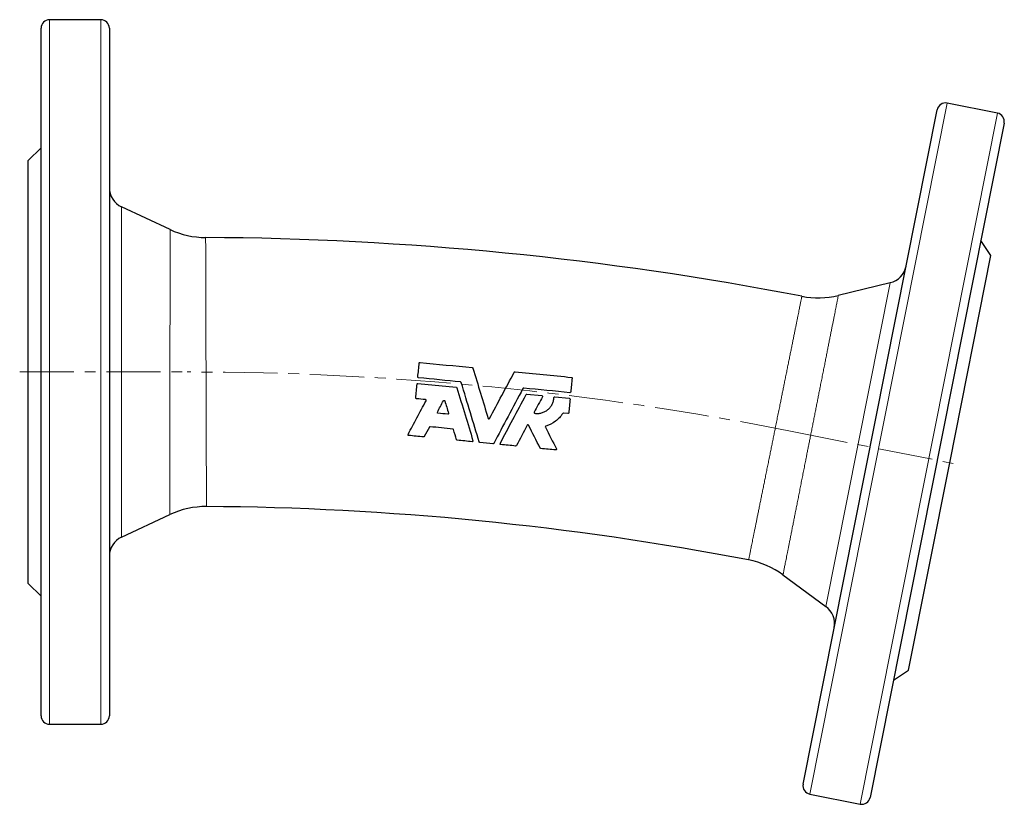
# Model space of a CAD drawing. Header units: millimetres. Extents: x 64 to 523, y 12 to 398.
# Tile 3 of 4: x 69 to 300, y 212 to 396. Entities that reach past the tile are written whole.
import ezdxf

# ---------------------------------------------------------------- set-up
doc = ezdxf.new("R2010")
doc.units = ezdxf.units.MM
doc.linetypes.add('CENTERX2', pattern=[20.32, 12.7, -2.54, 2.54, -2.54])
doc.layers.add('FORMAT', color=7, linetype='Continuous')

msp = doc.modelspace()

# ---------------------------------------------------------------- linework, layer by layer
at = {"color": 7, "linetype": 'Continuous', "lineweight": 25}
for p, q in [((88.06, 395.65), (76.06, 395.65)), ((74.06, 232.65), (74.06, 393.65)), ((90.06, 393.65), (90.06, 313.15)), ((298.15, 373.77), (286.38, 376.11)), ((252.62, 216.63), (284.03, 374.54)), ((299.72, 371.42), (268.31, 213.51)), ((74.06, 365.65), (71.06, 362.65)), ((71.06, 313.15), (71.06, 362.65)), ((104.3, 346.51), (92.94, 351.8)), ((296.62, 340.43), (294.26, 343.96)), ((286.96, 291.88), (296.62, 340.43)), ((273.04, 334.06), (260.87, 331.09)), ((71.06, 263.65), (71.06, 313.15)), ((90.06, 313.15), (90.06, 232.65)), ((162.37, 310.48), (171.34, 309.59)), ((187.91, 307.96), (191.4, 307.62)), ((194.44, 307.32), (197.84, 306.98)), ((197.49, 303.4), (196.46, 303.5)), ((277.3, 243.33), (286.96, 291.88)), ((92.94, 274.49), (104.24, 279.76)), ((247.9, 265.61), (257.95, 258.24)), ((71.06, 263.65), (74.06, 260.65)), ((273.78, 240.98), (277.3, 243.33)), ((76.06, 230.65), (88.06, 230.65)), ((254.19, 214.28), (265.96, 211.94))]:
    msp.add_line(p, q, dxfattribs=at)
at = {"color": 8, "linetype": 'Continuous', "lineweight": 18}
for p, q in [((76.06, 395.65), (76.06, 230.65)), ((88.06, 313.15), (88.06, 395.65)), ((286.38, 376.11), (254.19, 214.28)), ((265.96, 211.94), (298.15, 373.77)), ((92.94, 351.8), (92.94, 313.15)), ((257.95, 258.24), (273.04, 334.06)), ((88.06, 230.65), (88.06, 313.15)), ((92.94, 313.15), (92.94, 274.49))]:
    msp.add_line(p, q, dxfattribs=at)
at = {"color": 7, "linetype": 'Continuous', "lineweight": 25}
for centre, radius, start, end in [((76.06, 393.65), 2, 90, 180), ((88.06, 393.65), 2, 0, 90), ((285.99, 374.15), 2, 78.75, 168.75), ((297.76, 371.81), 2, 348.75, 78.75), ((95.06, 356.33), 5, 180, 245), ((112.75, 364.63), 20, 245.0062, 269.6728), ((108.28, -415.56), 760.21, 79.07762, 89.67238), ((271.85, 338.92), 5, 283.75, 348.75), ((256.12, 350.51), 20, 259.0779, 283.7423), ((112.69, 261.63), 20, 89.6272, 114.9938), ((108.28, -415.56), 697.21, 79.12253, 89.62747), ((95.06, 269.96), 5, 115, 180), ((236.08, 249.48), 20, 53.7558, 79.1222), ((255, 254.21), 5, 348.75, 53.75), ((76.06, 232.65), 2, 180, 270), ((88.06, 232.65), 2, 270, 0), ((254.58, 216.24), 2, 168.75, 258.75), ((266.35, 213.9), 2, 258.75, 348.75)]:
    msp.add_arc(centre, radius, start, end, dxfattribs=at)
at = {"color": 8, "linetype": 'Continuous', "lineweight": 18}
for points, knots in [([(104.24, 279.76), (104.24, 279.76), (104.24, 279.77), (104.24, 279.84), (104.24, 279.97), (104.24, 280.16), (104.24, 280.41), (104.24, 280.72), (104.24, 281.09), (104.24, 281.52), (104.24, 282.01), (104.24, 282.54), (104.24, 283.12), (104.24, 283.76), (104.24, 284.45), (104.24, 285.2), (104.24, 286), (104.24, 286.86), (104.24, 287.76), (104.24, 288.69), (104.24, 289.65), (104.25, 290.66), (104.25, 291.72), (104.25, 292.82), (104.25, 293.97), (104.25, 295.16), (104.25, 296.37), (104.25, 297.59), (104.25, 298.84), (104.25, 300.1), (104.26, 301.4), (104.26, 302.74), (104.26, 304.1), (104.26, 305.49), (104.26, 306.76), (104.26, 307.91), (104.26, 308.95), (104.26, 309.99), (104.26, 311.04), (104.26, 312.09), (104.27, 313.19), (104.27, 314.33), (104.27, 315.5), (104.27, 316.68), (104.27, 317.85), (104.27, 319.03), (104.27, 320.21), (104.27, 321.39), (104.27, 322.57), (104.27, 323.73), (104.28, 324.93), (104.28, 326.17), (104.28, 327.43), (104.28, 328.68), (104.28, 329.9), (104.28, 331.11), (104.28, 332.3), (104.28, 333.45), (104.28, 334.55), (104.28, 335.61), (104.29, 336.61), (104.29, 337.58), (104.29, 338.51), (104.29, 339.41), (104.29, 340.26), (104.29, 341.07), (104.29, 341.82), (104.29, 342.51), (104.29, 343.14), (104.29, 343.73), (104.29, 344.26), (104.29, 344.74), (104.29, 345.17), (104.29, 345.54), (104.29, 345.85), (104.29, 346.1), (104.29, 346.29), (104.29, 346.42), (104.29, 346.5), (104.29, 346.5), (104.29, 346.5)], [0, 0, 0, 0, 0.010459, 0.023686, 0.036924, 0.050163, 0.06339, 0.077001, 0.090624, 0.104248, 0.117859, 0.131086, 0.144324, 0.157562, 0.170789, 0.1844, 0.198023, 0.211647, 0.225257, 0.238484, 0.251722, 0.26496, 0.278186, 0.291797, 0.30542, 0.319043, 0.332653, 0.345879, 0.359117, 0.372355, 0.385581, 0.399191, 0.412813, 0.426436, 0.440046, 0.450017, 0.45999, 0.46996, 0.48002, 0.490083, 0.500143, 0.511381, 0.522631, 0.533883, 0.545132, 0.556371, 0.56798, 0.579601, 0.591226, 0.602847, 0.614456, 0.627681, 0.640917, 0.654153, 0.667378, 0.680987, 0.694608, 0.708229, 0.721838, 0.735062, 0.748298, 0.761533, 0.774758, 0.788366, 0.801986, 0.815607, 0.829215, 0.842439, 0.855674, 0.868909, 0.882133, 0.89574, 0.90936, 0.92298, 0.936588, 0.949811, 0.963046, 0.976281, 0.989505, 1, 1, 1, 1]), ([(112.63, 344.63), (112.63, 344.63), (112.63, 344.63), (112.63, 344.56), (112.63, 344.44), (112.63, 344.26), (112.63, 344.02), (112.63, 343.73), (112.63, 343.39), (112.64, 343), (112.64, 342.56), (112.64, 342.05), (112.64, 341.49), (112.64, 340.88), (112.64, 340.22), (112.64, 339.52), (112.65, 338.78), (112.65, 338), (112.65, 337.17), (112.65, 336.28), (112.66, 335.35), (112.66, 334.37), (112.66, 333.37), (112.66, 332.33), (112.67, 331.28), (112.67, 330.19), (112.67, 329.07), (112.68, 327.9), (112.68, 326.7), (112.68, 325.47), (112.69, 324.2), (112.69, 322.9), (112.69, 321.57), (112.7, 320.22), (112.7, 318.94), (112.7, 317.73), (112.71, 316.59), (112.71, 315.44), (112.71, 314.29), (112.72, 313.2), (112.72, 312.16), (112.72, 311.17), (112.73, 310.18), (112.73, 309.2), (112.73, 308.21), (112.74, 307.13), (112.74, 305.95), (112.74, 304.68), (112.75, 303.42), (112.75, 302.18), (112.75, 300.93), (112.76, 299.7), (112.76, 298.5), (112.77, 297.33), (112.77, 296.2), (112.77, 295.11), (112.78, 294.05), (112.78, 293.01), (112.78, 292), (112.79, 291.02), (112.79, 290.08), (112.79, 289.19), (112.8, 288.36), (112.8, 287.57), (112.8, 286.83), (112.8, 286.12), (112.8, 285.46), (112.81, 284.84), (112.81, 284.27), (112.81, 283.76), (112.81, 283.31), (112.81, 282.91), (112.81, 282.57), (112.82, 282.27), (112.82, 282.03), (112.82, 281.84), (112.82, 281.71), (112.82, 281.64), (112.82, 281.64), (112.82, 281.64)], [0, 0, 0, 0, 0.0089812, 0.0225893, 0.0362098, 0.0498304, 0.0634385, 0.0766627, 0.0898984, 0.1031341, 0.1163584, 0.1299667, 0.1435874, 0.1572082, 0.1708165, 0.184041, 0.1972769, 0.2105129, 0.2237374, 0.237346, 0.250967, 0.2645881, 0.2781966, 0.2914214, 0.3046576, 0.3178938, 0.3311186, 0.3447274, 0.3583487, 0.3719699, 0.3855788, 0.3996281, 0.4136911, 0.4277541, 0.4418034, 0.4534124, 0.4650329, 0.4766573, 0.4882779, 0.4998868, 0.5098566, 0.5198289, 0.5297987, 0.539858, 0.5499197, 0.559979, 0.5732036, 0.5864398, 0.5996759, 0.6129005, 0.6265092, 0.6401304, 0.6537515, 0.6673602, 0.6805845, 0.6938203, 0.7070561, 0.7202805, 0.7338889, 0.7475097, 0.7611305, 0.7747389, 0.787963, 0.8011985, 0.814434, 0.8276581, 0.8412662, 0.8548868, 0.8685073, 0.8821154, 0.8953394, 0.9085748, 0.9218102, 0.9350342, 0.9486422, 0.9622627, 0.9758832, 0.9894912, 1, 1, 1, 1]), ([(239.86, 269.12), (239.86, 269.13), (239.86, 269.13), (239.87, 269.2), (239.89, 269.32), (239.93, 269.49), (239.98, 269.72), (240.03, 270.01), (240.1, 270.35), (240.18, 270.75), (240.27, 271.2), (240.37, 271.69), (240.48, 272.23), (240.6, 272.82), (240.73, 273.46), (240.87, 274.15), (241.02, 274.9), (241.18, 275.69), (241.35, 276.52), (241.53, 277.38), (241.71, 278.27), (241.89, 279.2), (242.09, 280.18), (242.3, 281.2), (242.51, 282.27), (242.74, 283.36), (242.96, 284.48), (243.19, 285.62), (243.42, 286.76), (243.66, 287.94), (243.9, 289.14), (244.15, 290.37), (244.41, 291.64), (244.67, 292.92), (244.92, 294.16), (245.16, 295.36), (245.39, 296.51), (245.63, 297.68), (245.86, 298.84), (246.11, 300.07), (246.37, 301.37), (246.65, 302.73), (246.92, 304.09), (247.18, 305.36), (247.42, 306.54), (247.64, 307.64), (247.86, 308.72), (248.08, 309.8), (248.3, 310.91), (248.53, 312.05), (248.77, 313.22), (249, 314.37), (249.23, 315.51), (249.45, 316.62), (249.68, 317.72), (249.89, 318.79), (250.1, 319.81), (250.29, 320.79), (250.48, 321.72), (250.66, 322.61), (250.84, 323.47), (251, 324.3), (251.16, 325.1), (251.31, 325.84), (251.45, 326.54), (251.58, 327.18), (251.7, 327.76), (251.81, 328.3), (251.91, 328.79), (252, 329.24), (252.08, 329.64), (252.15, 329.98), (252.21, 330.27), (252.25, 330.5), (252.29, 330.68), (252.31, 330.8), (252.33, 330.87), (252.33, 330.87), (252.33, 330.87)], [0, 0, 0, 0, 0.010509, 0.023733, 0.036969, 0.050204, 0.063428, 0.077036, 0.090657, 0.104277, 0.117885, 0.131109, 0.144345, 0.15758, 0.170804, 0.184412, 0.198033, 0.211654, 0.225262, 0.238486, 0.251722, 0.264958, 0.278182, 0.29179, 0.305411, 0.319032, 0.33264, 0.345865, 0.359101, 0.372337, 0.385562, 0.399171, 0.412792, 0.426413, 0.440022, 0.452031, 0.464054, 0.476081, 0.488103, 0.500113, 0.514162, 0.528225, 0.542288, 0.556337, 0.567946, 0.579567, 0.591191, 0.602812, 0.614421, 0.627646, 0.640882, 0.654118, 0.667343, 0.680952, 0.694573, 0.708194, 0.721803, 0.735028, 0.748263, 0.761499, 0.774724, 0.788333, 0.801954, 0.815575, 0.829183, 0.842407, 0.855643, 0.868879, 0.882103, 0.895711, 0.909332, 0.922953, 0.936561, 0.949785, 0.963021, 0.976256, 0.98948, 1, 1, 1, 1]), ([(260.87, 331.08), (260.87, 331.08), (260.87, 331.08), (260.86, 331.01), (260.83, 330.88), (260.79, 330.7), (260.75, 330.45), (260.69, 330.15), (260.62, 329.8), (260.54, 329.39), (260.44, 328.93), (260.34, 328.4), (260.22, 327.82), (260.1, 327.18), (259.96, 326.5), (259.82, 325.77), (259.67, 325.01), (259.51, 324.19), (259.33, 323.33), (259.15, 322.41), (258.96, 321.44), (258.76, 320.42), (258.55, 319.38), (258.34, 318.31), (258.12, 317.21), (257.9, 316.08), (257.67, 314.91), (257.43, 313.7), (257.18, 312.45), (256.93, 311.17), (256.68, 309.95), (256.45, 308.78), (256.23, 307.68), (256.01, 306.56), (255.79, 305.44), (255.56, 304.29), (255.33, 303.13), (255.1, 301.94), (254.86, 300.75), (254.63, 299.56), (254.4, 298.42), (254.19, 297.34), (253.98, 296.31), (253.78, 295.29), (253.58, 294.26), (253.38, 293.24), (253.15, 292.11), (252.91, 290.88), (252.65, 289.57), (252.39, 288.26), (252.13, 286.96), (251.88, 285.67), (251.62, 284.39), (251.38, 283.14), (251.14, 281.92), (250.9, 280.75), (250.68, 279.62), (250.46, 278.52), (250.25, 277.44), (250.04, 276.39), (249.84, 275.37), (249.65, 274.39), (249.46, 273.47), (249.29, 272.6), (249.13, 271.78), (248.97, 271.01), (248.83, 270.27), (248.69, 269.59), (248.57, 268.94), (248.45, 268.35), (248.34, 267.82), (248.25, 267.35), (248.17, 266.94), (248.1, 266.58), (248.04, 266.27), (247.99, 266.02), (247.95, 265.83), (247.92, 265.69), (247.91, 265.62), (247.91, 265.61), (247.91, 265.61)], [0, 0, 0, 0, 0.0089575, 0.0225648, 0.0361846, 0.0498044, 0.0634118, 0.0766355, 0.0898706, 0.1031057, 0.1163294, 0.1299371, 0.1435571, 0.1571772, 0.1707848, 0.184009, 0.1972446, 0.2104802, 0.2237044, 0.2373125, 0.2509331, 0.2645537, 0.2781618, 0.2913865, 0.3046227, 0.3178589, 0.3310837, 0.3446924, 0.3583136, 0.3719348, 0.3855435, 0.3967822, 0.4080313, 0.419284, 0.4305332, 0.4417718, 0.4533811, 0.4650021, 0.4766269, 0.4882478, 0.4998571, 0.5098277, 0.5198007, 0.5297712, 0.5398312, 0.5498936, 0.5599536, 0.5731797, 0.5864172, 0.5996547, 0.6128808, 0.626491, 0.6401137, 0.6537363, 0.6673465, 0.680573, 0.6938109, 0.7070487, 0.7202752, 0.7338858, 0.7475088, 0.7611318, 0.7747424, 0.7879691, 0.8012073, 0.8144454, 0.8276722, 0.8412831, 0.8549064, 0.8685298, 0.8821407, 0.8953676, 0.908606, 0.9218444, 0.9350713, 0.9486825, 0.9623061, 0.9759298, 0.9895409, 1, 1, 1, 1])]:
    msp.add_open_spline(points, degree=3, knots=knots, dxfattribs=at)
at = {"color": 7, "linetype": 'Continuous', "lineweight": 25}
for points in [[(162.34, 311.99), (162.45, 313.07), (162.56, 314.15), (162.66, 315.22)], [(162.86, 315.38), (166.94, 314.98), (171.02, 314.58), (175.1, 314.17)], [(175.1, 314.17), (175.17, 314.17), (175.23, 314.12), (175.25, 314.05)], [(172.35, 310.83), (169.07, 311.15), (165.79, 311.47), (162.51, 311.8)], [(184.94, 313.09), (184.98, 313.16), (185.05, 313.19), (185.12, 313.19)], [(185.12, 313.19), (189.52, 312.75), (193.92, 312.32), (198.33, 311.89)], [(198.49, 311.69), (198.38, 310.62), (198.28, 309.54), (198.17, 308.47)], [(161.86, 307.09), (161.97, 308.16), (162.07, 309.23), (162.18, 310.31)], [(171.34, 309.59), (171.41, 309.59), (171.47, 309.53), (171.49, 309.47)], [(172.51, 310.7), (172.49, 310.77), (172.42, 310.82), (172.35, 310.83)], [(187.16, 309.37), (187.09, 309.38), (187.02, 309.34), (186.98, 309.27)], [(197.97, 308.3), (194.37, 308.66), (190.76, 309.01), (187.16, 309.37)], [(164.13, 306.69), (163.42, 306.75), (162.72, 306.82), (162.02, 306.89)], [(187.74, 307.87), (187.77, 307.93), (187.84, 307.97), (187.91, 307.96)], [(191.54, 307.35), (190.9, 306.14), (190.25, 304.93), (189.61, 303.73)], [(166.92, 303.74), (167.39, 304.63), (167.86, 305.51), (168.34, 306.4)], [(168.67, 306.37), (168.96, 305.4), (169.25, 304.44), (169.54, 303.49)], [(198, 306.78), (197.9, 305.71), (197.79, 304.63), (197.69, 303.56)], [(169.35, 303.25), (168.59, 303.33), (167.82, 303.41), (167.06, 303.48)], [(196.46, 303.5), (196.4, 303.51), (196.33, 303.47), (196.29, 303.42)], [(165.04, 300.22), (164.64, 299.48), (164.25, 298.75), (163.86, 298.03)], [(170.55, 299.79), (168.77, 299.97), (166.99, 300.14), (165.21, 300.32)], [(187.98, 300.68), (187.11, 299.05), (186.26, 297.46), (185.43, 295.91)], [(191.01, 295.33), (190.12, 297.08), (189.22, 298.86), (188.3, 300.68)], [(192.24, 300.24), (193.11, 298.51), (193.97, 296.81), (194.82, 295.15)], [(163.69, 297.93), (162.52, 298.05), (161.36, 298.16), (160.2, 298.28)], [(170.7, 299.66), (170.68, 299.73), (170.62, 299.78), (170.55, 299.79)], [(171.43, 297.28), (171.19, 298.07), (170.95, 298.86), (170.7, 299.66)], [(175.07, 296.81), (173.91, 296.93), (172.74, 297.04), (171.58, 297.16)], [(179.94, 296.33), (178.92, 296.43), (177.91, 296.53), (176.89, 296.63)], [(185.25, 295.81), (184.09, 295.93), (182.92, 296.04), (181.76, 296.15)], [(194.64, 294.89), (193.48, 295), (192.31, 295.11), (191.15, 295.23)]]:
    msp.add_open_spline(points, degree=3, dxfattribs=at)
for points, knots in [([(162.66, 315.22), (162.67, 315.27), (162.69, 315.31), (162.76, 315.37), (162.81, 315.38), (162.86, 315.38)], [0, 0, 0, 0, 0.5, 0.5, 1, 1, 1, 1]), ([(175.25, 314.05), (175.85, 312.07), (176.45, 310.11), (177.64, 306.19), (178.23, 304.23), (178.82, 302.29)], [0, 0, 0, 0, 0.5, 0.5, 1, 1, 1, 1]), ([(162.51, 311.8), (162.46, 311.8), (162.41, 311.83), (162.35, 311.9), (162.34, 311.95), (162.34, 311.99)], [0, 0, 0, 0, 0.5, 0.5, 1, 1, 1, 1]), ([(179.15, 302.26), (180.11, 304.05), (181.07, 305.85), (183, 309.46), (183.97, 311.27), (184.94, 313.09)], [0, 0, 0, 0, 0.5, 0.5, 1, 1, 1, 1]), ([(198.33, 311.89), (198.37, 311.88), (198.42, 311.86), (198.48, 311.78), (198.49, 311.74), (198.49, 311.69)], [0, 0, 0, 0, 0.5, 0.5, 1, 1, 1, 1]), ([(162.18, 310.31), (162.18, 310.36), (162.21, 310.41), (162.28, 310.46), (162.33, 310.48), (162.37, 310.48)], [0, 0, 0, 0, 0.5, 0.5, 1, 1, 1, 1]), ([(171.49, 309.47), (172.14, 307.32), (172.78, 305.21), (174.04, 301.07), (174.66, 299.04), (175.26, 297.04)], [0, 0, 0, 0, 0.5, 0.5, 1, 1, 1, 1]), ([(176.73, 296.76), (176.06, 299), (175.36, 301.28), (173.95, 305.93), (173.24, 308.29), (172.51, 310.7)], [0, 0, 0, 0, 0.5, 0.5, 1, 1, 1, 1]), ([(186.98, 309.27), (185.8, 307.05), (184.63, 304.88), (182.34, 300.59), (181.22, 298.49), (180.12, 296.43)], [0, 0, 0, 0, 0.5, 0.5, 1, 1, 1, 1]), ([(162.02, 306.89), (161.97, 306.9), (161.93, 306.92), (161.87, 306.99), (161.86, 307.04), (161.86, 307.09)], [0, 0, 0, 0, 0.5, 0.5, 1, 1, 1, 1]), ([(181.62, 296.42), (182.6, 298.26), (183.6, 300.13), (185.64, 303.95), (186.68, 305.89), (187.74, 307.87)], [0, 0, 0, 0, 0.5, 0.5, 1, 1, 1, 1]), ([(189.74, 303.47), (190.01, 303.43), (190.29, 303.42), (190.83, 303.46), (191.1, 303.5), (191.62, 303.65), (191.87, 303.75), (192.36, 304), (192.59, 304.15), (193, 304.5), (193.2, 304.69), (193.54, 305.12), (193.69, 305.34), (193.93, 305.82), (194.03, 306.08), (194.18, 306.61), (194.22, 306.87), (194.24, 307.15)], [0, 0, 0, 0, 0.125, 0.125, 0.25, 0.25, 0.375, 0.375, 0.5, 0.5, 0.625, 0.625, 0.75, 0.75, 0.875, 0.875, 1, 1, 1, 1]), ([(191.4, 307.62), (191.46, 307.61), (191.52, 307.57), (191.57, 307.47), (191.57, 307.4), (191.54, 307.35)], [0, 0, 0, 0, 0.5, 0.5, 1, 1, 1, 1]), ([(194.24, 307.15), (194.24, 307.2), (194.27, 307.24), (194.34, 307.31), (194.39, 307.32), (194.44, 307.32)], [0, 0, 0, 0, 0.5, 0.5, 1, 1, 1, 1]), ([(197.84, 306.98), (197.89, 306.98), (197.93, 306.95), (197.99, 306.88), (198.01, 306.83), (198, 306.78)], [0, 0, 0, 0, 0.5, 0.5, 1, 1, 1, 1]), ([(198.17, 308.47), (198.17, 308.42), (198.14, 308.37), (198.07, 308.31), (198.02, 308.3), (197.97, 308.3)], [0, 0, 0, 0, 0.5, 0.5, 1, 1, 1, 1]), ([(160.06, 298.54), (160.74, 299.82), (161.43, 301.11), (162.83, 303.74), (163.54, 305.07), (164.27, 306.42)], [0, 0, 0, 0, 0.5, 0.5, 1, 1, 1, 1]), ([(164.27, 306.42), (164.29, 306.47), (164.29, 306.54), (164.24, 306.64), (164.18, 306.68), (164.13, 306.69)], [0, 0, 0, 0, 0.5, 0.5, 1, 1, 1, 1]), ([(168.34, 306.4), (168.37, 306.47), (168.44, 306.5), (168.59, 306.49), (168.65, 306.44), (168.67, 306.37)], [0, 0, 0, 0, 0.5, 0.5, 1, 1, 1, 1]), ([(167.06, 303.48), (167, 303.49), (166.94, 303.52), (166.89, 303.63), (166.89, 303.69), (166.92, 303.74)], [0, 0, 0, 0, 0.5, 0.5, 1, 1, 1, 1]), ([(169.54, 303.49), (169.56, 303.43), (169.55, 303.37), (169.48, 303.27), (169.41, 303.25), (169.35, 303.25)], [0, 0, 0, 0, 0.5, 0.5, 1, 1, 1, 1]), ([(178.82, 302.29), (178.83, 302.26), (178.85, 302.23), (178.9, 302.18), (178.94, 302.17), (179.01, 302.16), (179.05, 302.17), (179.11, 302.2), (179.13, 302.23), (179.15, 302.26)], [0, 0, 0, 0, 0.25, 0.25, 0.5, 0.5, 0.75, 0.75, 1, 1, 1, 1]), ([(189.61, 303.73), (189.58, 303.68), (189.58, 303.62), (189.63, 303.51), (189.68, 303.48), (189.74, 303.47)], [0, 0, 0, 0, 0.5, 0.5, 1, 1, 1, 1]), ([(196.29, 303.42), (196.06, 303.07), (195.8, 302.74), (195.23, 302.14), (194.92, 301.86), (193.9, 301.11), (193.16, 300.73), (192.35, 300.49)], [0, 0, 0, 0, 0.25, 0.25, 0.5, 0.5, 1, 1, 1, 1]), ([(197.69, 303.56), (197.68, 303.51), (197.66, 303.47), (197.59, 303.41), (197.54, 303.39), (197.49, 303.4)], [0, 0, 0, 0, 0.5, 0.5, 1, 1, 1, 1]), ([(165.21, 300.32), (165.19, 300.32), (165.17, 300.32), (165.15, 300.31), (165.14, 300.31), (165.12, 300.3), (165.1, 300.29), (165.08, 300.28), (165.07, 300.27), (165.06, 300.25), (165.05, 300.24), (165.04, 300.23), (165.04, 300.22)], [0.0000001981, 0.0000001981, 0.0000001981, 0.0000001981, 0.0000579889, 0.0000579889, 0.0000579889, 0.0001159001, 0.0001159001, 0.0001159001, 0.0001750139, 0.0001750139, 0.0001750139, 0.0002150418, 0.0002150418, 0.0002150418, 0.0002150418]), ([(188.3, 300.68), (188.27, 300.73), (188.2, 300.77), (188.07, 300.78), (188.01, 300.74), (187.98, 300.68)], [0, 0, 0, 0, 0.5, 0.5, 1, 1, 1, 1]), ([(192.35, 300.49), (192.3, 300.48), (192.25, 300.44), (192.21, 300.34), (192.21, 300.28), (192.24, 300.24)], [0, 0, 0, 0, 0.5, 0.5, 1, 1, 1, 1]), ([(160.2, 298.28), (160.13, 298.28), (160.08, 298.32), (160.03, 298.43), (160.03, 298.49), (160.06, 298.54)], [0, 0, 0, 0, 0.5, 0.5, 1, 1, 1, 1]), ([(163.86, 298.03), (163.85, 298), (163.82, 297.97), (163.76, 297.94), (163.72, 297.93), (163.69, 297.93)], [0, 0, 0, 0, 0.5, 0.5, 1, 1, 1, 1]), ([(171.58, 297.16), (171.56, 297.16), (171.54, 297.16), (171.53, 297.17), (171.51, 297.18), (171.49, 297.19), (171.48, 297.2), (171.46, 297.21), (171.45, 297.23), (171.44, 297.24), (171.44, 297.26), (171.43, 297.27), (171.43, 297.28)], [0.000000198, 0.000000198, 0.000000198, 0.000000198, 0.0000568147, 0.0000568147, 0.0000568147, 0.0001134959, 0.0001134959, 0.0001134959, 0.000172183, 0.000172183, 0.000172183, 0.0002178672, 0.0002178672, 0.0002178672, 0.0002178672]), ([(175.26, 297.04), (175.28, 296.99), (175.27, 296.93), (175.2, 296.84), (175.13, 296.81), (175.07, 296.81)], [0, 0, 0, 0, 0.5, 0.5, 1, 1, 1, 1]), ([(176.89, 296.63), (176.87, 296.64), (176.85, 296.64), (176.83, 296.65), (176.82, 296.66), (176.8, 296.67), (176.79, 296.68), (176.77, 296.69), (176.76, 296.71), (176.75, 296.72), (176.74, 296.73), (176.74, 296.75), (176.73, 296.76)], [0.000000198, 0.000000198, 0.000000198, 0.000000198, 0.0000567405, 0.0000567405, 0.0000567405, 0.0001133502, 0.0001133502, 0.0001133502, 0.0001719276, 0.0001719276, 0.0001719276, 0.0002178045, 0.0002178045, 0.0002178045, 0.0002178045]), ([(180.12, 296.43), (180.1, 296.4), (180.08, 296.37), (180.01, 296.34), (179.98, 296.33), (179.94, 296.33)], [0, 0, 0, 0, 0.5, 0.5, 1, 1, 1, 1]), ([(181.76, 296.15), (181.7, 296.16), (181.64, 296.2), (181.59, 296.31), (181.59, 296.37), (181.62, 296.42)], [0, 0, 0, 0, 0.5, 0.5, 1, 1, 1, 1]), ([(185.43, 295.91), (185.41, 295.87), (185.38, 295.85), (185.32, 295.82), (185.29, 295.81), (185.25, 295.81)], [0, 0, 0, 0, 0.5, 0.5, 1, 1, 1, 1]), ([(191.15, 295.23), (191.13, 295.23), (191.11, 295.24), (191.1, 295.24), (191.08, 295.25), (191.06, 295.26), (191.05, 295.27), (191.03, 295.29), (191.02, 295.3), (191.01, 295.32), (191.01, 295.32), (191.01, 295.32), (191.01, 295.33)], [0.000000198, 0.000000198, 0.000000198, 0.000000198, 0.0000566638, 0.0000566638, 0.0000566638, 0.0001132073, 0.0001132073, 0.0001132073, 0.0001715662, 0.0001715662, 0.0001715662, 0.0001840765, 0.0001840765, 0.0001840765, 0.0001840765]), ([(194.82, 295.15), (194.85, 295.09), (194.84, 295.02), (194.77, 294.91), (194.71, 294.88), (194.64, 294.89)], [0, 0, 0, 0, 0.5, 0.5, 1, 1, 1, 1])]:
    msp.add_open_spline(points, degree=3, knots=knots, dxfattribs=at)
at = {"layer": 'FORMAT', "color": 7, "linetype": 'CENTERX2', "lineweight": 18}
for p, q in [((69.06, 313.15), (108.28, 313.15)), ((250.45, 299.14), (288.92, 291.49))]:
    msp.add_line(p, q, dxfattribs=at)
msp.add_arc((108.28, -415.56), 728.71, 78.75, 90, dxfattribs=at)

doc.saveas('drawing.dxf')
